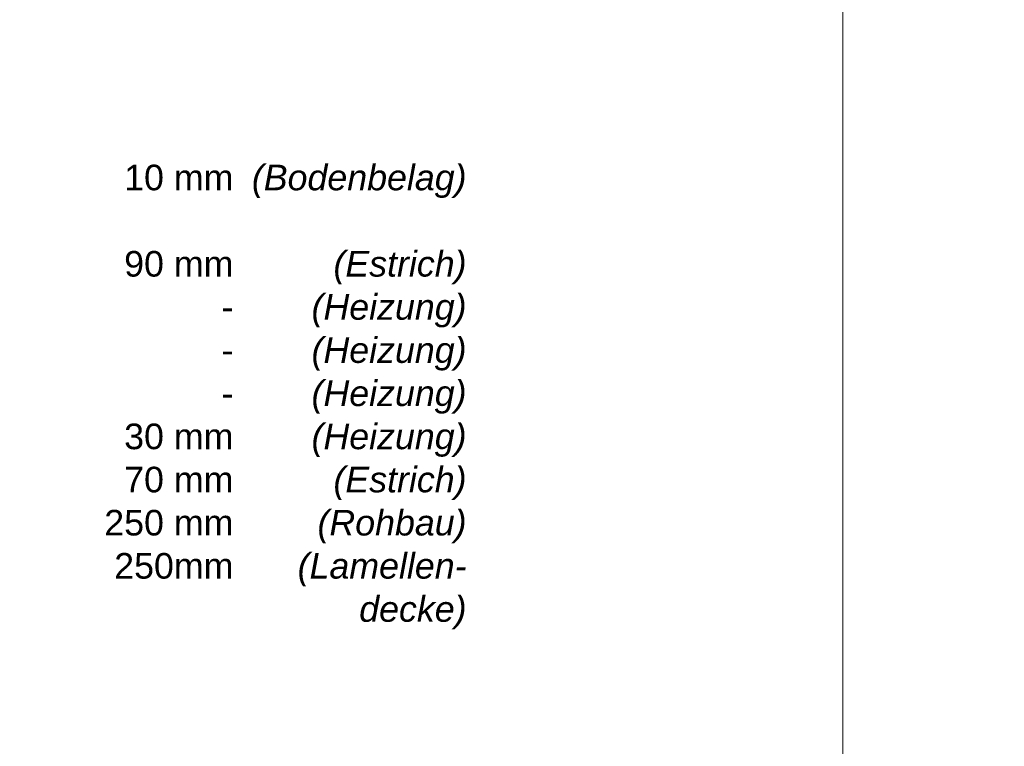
# Model space of a CAD drawing. Header units: metres. Extents: x 0.9 to 30.1, y -10.7 to 8.6.
# Tile 178 of 256: x 5.189 to 6.159, y 4.734 to 5.45. Entities that reach past the tile are written whole.
import ezdxf

# ---------------------------------------------------------------- set-up
doc = ezdxf.new("R2010")
doc.units = ezdxf.units.M
doc.layers.add('Keine', color=7, linetype='Continuous', lineweight=9)
doc.styles.add('Arial', font='arial.ttf')
doc.styles.add('Arial (italic)', font='ariali.ttf')

msp = doc.modelspace()

# ---------------------------------------------------------------- linework, layer by layer
at = {"layer": 'Keine', "color": 255, "flags": 128}
for points in [[(4, 6.6), (6, 6.6), (6, 4.2), (4, 4.2)], [(6, 6.6), (8, 6.6), (8, 4.2), (6, 4.2)]]:
    msp.add_lwpolyline(points, close=True, dxfattribs=at)

# ---------------------------------------------------------------- texts
at = {"layer": 'Keine', "color": 7, "transparency": 33554687, "attachment_point": 3, "line_spacing_factor": 1.011258}
for s, insert, char_height, width, style in [('  10 mm\\P\\P90 mm\\P-\\P-\\P-\\P  30 mm\\P70 mm\\P250 mm\\P250mm', (5.39978, 5.30738), 0.025218, 0.1510902, 'Arial'), ('(Bodenbelag)\\P\\P(Estrich)\\P(Heizung)\\P(Heizung)\\P(Heizung)\\P(Heizung)\\P(Estrich)\\P(Rohbau)\\P(Lamellen-\\Pdecke)', (5.6294, 5.30738), 0.0252181, 0.2296186, 'Arial (italic)')]:
    msp.add_mtext(s, dxfattribs=dict(at, insert=insert, char_height=char_height, width=width, style=style))

doc.saveas('drawing.dxf')
